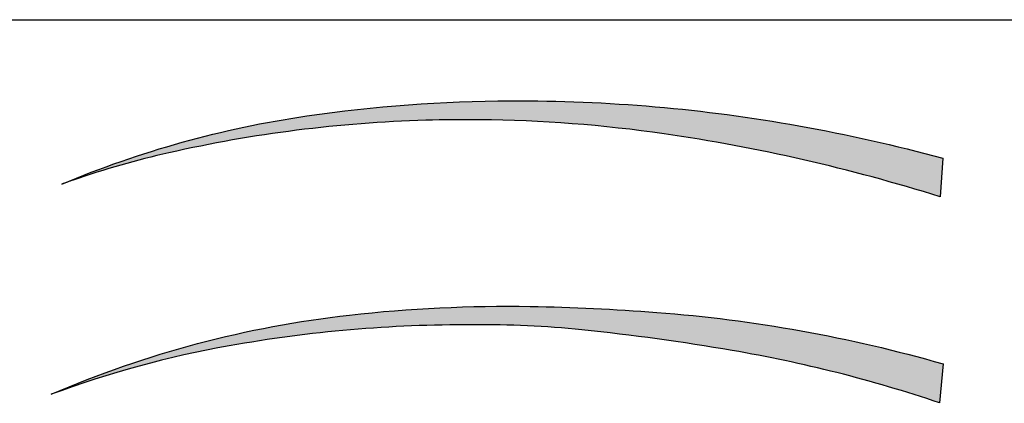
# Paper-space layout 'A1' of a CAD drawing. Header units: metres. Extents: x 0 to 841, y 0 to 594.
# Tile 6 of 14: x 753 to 768, y 34 to 40. Entities that reach past the tile are written whole.
import ezdxf
from ezdxf.enums import TextEntityAlignment as Align

# ---------------------------------------------------------------- set-up
doc = ezdxf.new("R2010")
doc.units = ezdxf.units.M
doc.layers.add('22BMALSTBC_VOLGER-ZW', color=7, linetype='Continuous')
doc.styles.add('ambacht', font='isocp.shx')
doc.styles.add('ISO', font='iso', dxfattribs={"height": 2.5})

# ---------------------------------------------------------------- blocks, each defined once
blk = doc.blocks.new('VOLGER-ZW')
h = blk.add_hatch(color=8)
edge = h.paths.add_edge_path()
edge.add_arc((-71.51420995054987, 12.53927836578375), 16.09970665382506, 98.31914852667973, 112.7696569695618, ccw=False)
edge.add_arc((-70.51520919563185, 5.707362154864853), 23.00427627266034, 90.20665777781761, 98.3191485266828, ccw=False)
edge.add_arc((-70.50597009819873, 3.145837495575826), 25.56581759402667, 79.86605556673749, 90.20665777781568, ccw=False)
edge.add_arc((-70.63431205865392, 2.427794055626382), 26.29524068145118, 74.75106973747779, 79.8660555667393, ccw=False)
edge.add_line((-63.71831662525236, 27.79723807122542), (-63.75644972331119, 27.18229587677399))
edge.add_arc((-72.18670712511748, 0.3402559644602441), 28.13475335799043, 72.5641036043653, 81.75945140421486)
edge.add_arc((-71.28106344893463, 6.5936355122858), 21.81613434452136, 81.7594514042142, 89.49158202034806)
edge.add_arc((-71.29107780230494, 5.465105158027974), 22.94470913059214, 89.49158202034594, 91.64079836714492)
edge.add_arc((-71.33965022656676, 7.160763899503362), 21.24835484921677, 91.64079836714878, 102.7736516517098)
edge.add_arc((-72.82885783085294, 13.72951633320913), 14.51290773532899, 102.7736516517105, 109.0374353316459)
edge.add_arc((-72.88076132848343, 13.87993569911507), 14.35378527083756, 109.0374353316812, 109.809773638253)
h = blk.add_hatch(color=8)
edge = h.paths.add_edge_path()
edge.add_arc((-71.30466688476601, 8.736466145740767), 16.67060041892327, 96.39845851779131, 113.34533776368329, ccw=False)
edge.add_arc((-70.66731337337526, 3.052951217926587), 22.38974033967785, 89.01934509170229, 96.39845851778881, ccw=False)
edge.add_arc((-70.86864222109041, -8.70874674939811), 34.15316128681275, 85.63866832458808, 89.01934509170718, ccw=False)
edge.add_arc((-70.0029028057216, 2.642688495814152), 22.76876025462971, 73.96449187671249, 85.6386683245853, ccw=False)
edge.add_line((-63.71341919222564, 24.52553199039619), (-63.76669977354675, 23.90606975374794))
edge.add_arc((-70.78679494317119, 3.037872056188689), 22.01734342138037, 71.4069780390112, 80.28149149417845)
edge.add_arc((-73.1984427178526, -11.04345817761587), 36.30369726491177, 80.28149149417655, 84.09614735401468)
edge.add_arc((-71.03936932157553, 9.835732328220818), 15.3131709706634, 84.09614735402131, 90.6010562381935)
edge.add_arc((-71.27915327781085, 3.443527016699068), 21.70467799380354, 89.791072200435, 100.0794970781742)
edge.add_arc((-72.21189844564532, 8.690803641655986), 16.37514466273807, 100.0794970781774, 110.3662015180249)
blk.add_line((-169.9999999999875, 30.00000000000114), (0, 30.00000000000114))
at = {"color": 8}
for points in [[(-77.74523637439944, 27.38430662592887, -0.06313592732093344), (-73.84362655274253, 28.46957568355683, -0.03541220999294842), (-70.59818218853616, 28.71148879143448, -0.0451500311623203), (-66.00766560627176, 28.31280564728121, -0.02232204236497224), (-63.71831662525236, 27.79723807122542), (-63.75644972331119, 27.18229587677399, 0.04014381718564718), (-68.15417067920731, 28.18451922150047, 0.0337505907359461), (-71.08747904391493, 28.40891095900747, 0.009378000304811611), (-71.94806329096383, 28.40040648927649, 0.04861447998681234), (-76.03766226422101, 27.88324605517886, 0.02733771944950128), (-77.56276309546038, 27.44865012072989, 0.003369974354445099)], [(-77.9107613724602, 24.04229620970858, -0.07407977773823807), (-73.16247520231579, 25.30322402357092, -0.03220858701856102), (-70.28411696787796, 25.43941214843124, -0.01475205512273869), (-68.27142715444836, 25.34551729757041, -0.05098230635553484), (-63.71341919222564, 24.52553199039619), (-63.76669977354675, 23.90606975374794, 0.03874173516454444), (-67.07009592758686, 24.73924435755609, 0.01664611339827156), (-69.46426541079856, 25.06768075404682, 0.0283906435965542), (-71.2000078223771, 25.14806070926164, 0.04492190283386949), (-75.07778483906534, 24.81321220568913, 0.04491438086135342)]]:
    blk.add_lwpolyline(points, format="xyb", close=True, dxfattribs=at)
at = {"linetype": 'Continuous', "style": 'ISO', "width": 0.96}
blk.add_attdef('STATUS', text='', height=5, dxfattribs=at).set_placement((-0.8710452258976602, 71.78535508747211), align=Align.RIGHT)
at = {"style": 'ambacht'}
for tag, p, height in [('PROJECTOMSCHRIJVING', (-142.5000000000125, 65.24999999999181), 3.5), ('TEKENINGNUMMER', (-38.74999999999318, 59.37499999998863), 3), ('ONDERDEELNAAM', (-142.5000000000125, 58.4999999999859), 3.5), ('WERKOMSCHRIJVING1', (-142.5000000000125, 52.24999999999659), 2.5), ('WERKOMSCHRIJVING2', (-142.5000000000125, 48.25000000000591), 2.5), ('BESTEKNUMMER', (-38.74999999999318, 47.50000000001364), 2.5), ('WERKOMSCHRIJVING3', (-142.5000000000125, 44.25000000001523), 2.5), ('WERKOMSCHRIJVING4', (-142.5000000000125, 40.24999999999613), 2.5), ('WERKOMSCHRIJVING5', (-142.5000000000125, 36.25000000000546), 2.5), ('SCHAAL', (-38.74999999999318, 36.24999999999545), 2.5), ('FORMAAT', (-18.74999999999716, 36.24999999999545), 2.5), ('LOCATIETEKENING', (-141.2500000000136, 31.25), 2.5), ('DATUMPLOT', (-38.74999999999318, 31.25), 2.5), ('TEKENAAR', (-161.2499999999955, 26.25000000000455), 2.5), ('DATUM', (-161.2499999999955, 21.25000000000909), 2.5), ('WIJZ1.', (-131.2499999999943, 21.25000000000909), 1.8), ('WIJZ2.', (-121.2500000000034, 21.25000000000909), 1.8), ('WIJZ3.', (-111.2500000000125, 21.25000000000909), 1.8), ('GEZ.', (-131.2499999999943, 16.25000000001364), 1.8), ('GEZ.', (-121.2500000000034, 16.25000000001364), 1.8), ('GEZ.', (-111.2500000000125, 16.25000000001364), 1.8)]:
    blk.add_attdef(tag, p, '', height=height, dxfattribs=at)

psp = doc.layouts.new('A1')

# ---------------------------------------------------------------- block references
at = {"layer": '22BMALSTBC_VOLGER-ZW'}
psp.add_blockref('VOLGER-ZW', (831, 9.999999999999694), dxfattribs=at)

doc.saveas('drawing.dxf')
